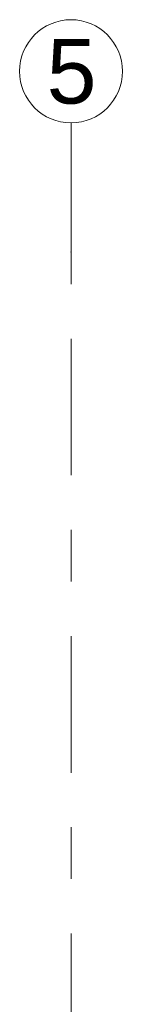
# Model space of a CAD drawing. Header units: metres. Extents: x -3.6 to 84.5, y -11 to 16.8.
# Tile 69 of 124: x 14.83 to 15.03, y 14.897 to 16.805. Entities that reach past the tile are written whole.
import ezdxf

# ---------------------------------------------------------------- set-up
doc = ezdxf.new("R2010")
doc.units = ezdxf.units.M
doc.header["$MEASUREMENT"] = 0
doc.linetypes.add('Strichlinie doppelt', pattern=[0.546806, 0.264583, -0.105833, 0.070556, -0.105833])
doc.layers.add('451 - Universal.Achsen Raster', color=7, linetype='Continuous')
doc.styles.add('ERSTELLTER_STIL_2', font='txt')

msp = doc.modelspace()

# ---------------------------------------------------------------- linework, layer by layer
at = {"layer": '451 - Universal.Achsen Raster', "color": 160, "linetype": 'Strichlinie doppelt', "lineweight": 9, "true_color": 0x3232ff}
for p, q in [((14.93, 16.355), (14.93, 16.605)), ((14.93, -10.585), (14.93, 16.355))]:
    msp.add_line(p, q, dxfattribs=at)
at = {"layer": '451 - Universal.Achsen Raster', "color": 160, "linetype": 'Continuous', "lineweight": 9, "true_color": 0x3232ff}
msp.add_circle((14.93, 16.705), 0.1, dxfattribs=at)
at = {"layer": '451 - Universal.Achsen Raster', "color": 160, "linetype": 'Strichlinie doppelt', "lineweight": 9, "true_color": 0x3232ff}
msp.add_point((14.93, 16.355), dxfattribs=at)
msp.add_point((14.93, 16.355), dxfattribs=at)

# ---------------------------------------------------------------- texts
at = {"layer": '451 - Universal.Achsen Raster', "color": 160, "lineweight": 9, "true_color": 0x3232ff, "insert": (14.8826, 16.7675), "char_height": 0.125, "attachment_point": 1, "style": 'ERSTELLTER_STIL_2'}
msp.add_mtext('\\A1;{\\pql;\\pt0;\\fArial|b0|i0|c0|p38;5}', dxfattribs=at)

doc.saveas('drawing.dxf')
